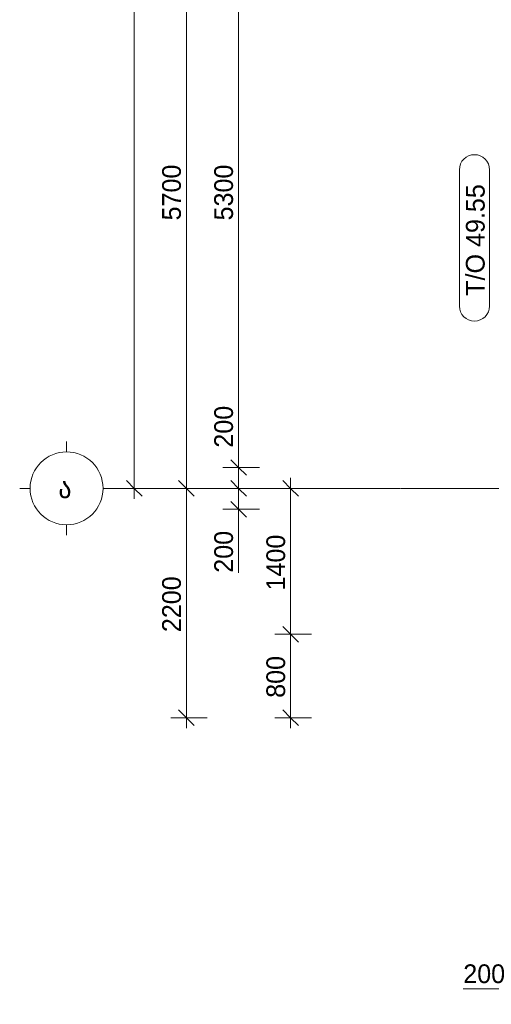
# Model space of a CAD drawing. Header units: millimetres. Extents: x -5900 to 46500, y -6400 to 34843.
# Tile 1 of 15: x -5900 to -1374, y -4950 to 4496. Entities that reach past the tile are written whole.
import ezdxf

# ---------------------------------------------------------------- set-up
doc = ezdxf.new("R2010")
doc.units = ezdxf.units.MM
doc.linetypes.add('StructuralPlan-L15$0$Grid Line', pattern=[22.225, 12.7, -3.175, 3.175, -3.175])
for name, color, linetype, lineweight in [('S - LINE', 7, 'Continuous', 20), ('StructuralPlan-L15$0$A-010-D_DIM', 7, 'Continuous', 5), ('StructuralPlan-L15$0$A-010-D_DIM-100', 7, 'Continuous', 5), ('StructuralPlan-L15$0$S-280-A_STRUCT_FRAME', 7, 'Continuous', 5), ('StructuralPlan-L15$0$Z-030-M_GRID', 7, 'Continuous', 5), ('StructuralPlan-L15$0$Z-033_T_GRIDREF', 7, 'Continuous', 5)]:
    doc.layers.add(name, color=color, linetype=linetype, lineweight=lineweight)
doc.styles.add('StructuralPlan-L15$0$Cubicon', font='Cubicon.ttf', dxfattribs={"height": 200})
doc.styles.add('StructuralPlan-L15$0$Cubicon_2', font='Cubicon.ttf', dxfattribs={"height": 180})
doc.dimstyles.new('StructuralPlan-L15$0$CUB_DIM_1_8', dxfattribs={"dimscale": 304.8, "dimtxt": 181.601257, "dimasz": 0.492126, "dimexe": 0.492126, "dimexo": 0.0625, "dimgap": 0, "dimtad": 1, "dimdec": 0, "dimzin": 0, "dimdsep": 46, "dimtxsty": 'StructuralPlan-L15$0$Cubicon_2', "dimblk1": 'StructuralPlan-L15$0$_Oblique', "dimblk2": 'StructuralPlan-L15$0$_Oblique', "dimsah": 1, "dimcen": 0.09, "dimdle": 0.328084, "dimazin": 0, "dimtfac": 1, "dimtdec": 4, "dimtix": 1, "dimtmove": 0, "dimatfit": 3, "dimfxl": 0.656168, "dimfxlon": 1, "dimtvp": 1, "dimtolj": 1, "dimtzin": 0, "dimarcsym": 2})
doc.dimstyles.new('StructuralPlan-L15$0$CUB_DIM_1_8_1', dxfattribs={"dimscale": 304.8, "dimtxt": 181.601257, "dimasz": 0.492126, "dimexe": 0.492126, "dimexo": 0.0625, "dimgap": 0, "dimtad": 1, "dimdec": 0, "dimzin": 0, "dimdsep": 46, "dimtxsty": 'StructuralPlan-L15$0$Cubicon_2', "dimblk1": 'StructuralPlan-L15$0$_Oblique', "dimblk2": 'StructuralPlan-L15$0$_Oblique', "dimsah": 1, "dimcen": 0.09, "dimdle": 0.328084, "dimazin": 0, "dimtfac": 1, "dimtdec": 4, "dimtix": 1, "dimtmove": 1, "dimatfit": 3, "dimfxl": 0.656168, "dimfxlon": 1, "dimtvp": 1, "dimtolj": 1, "dimtzin": 0, "dimarcsym": 2})

# ---------------------------------------------------------------- blocks, each defined once
blk = doc.blocks.new('StructuralPlan-L15$0$Grid - 00_CUB_ღერძის თავი-752507-L15')
at = {"layer": 'StructuralPlan-L15$0$Z-033_T_GRIDREF'}
for p, q in [((0, 3.5), (0, 4.5)), ((-3.5, 0), (-4.5, 0)), ((3.5, 0), (4.5, 0)), ((0, -3.5), (0, -4.5))]:
    blk.add_line(p, q, dxfattribs=at)
blk.add_circle((0, 0), 3.5, dxfattribs=at)
blk = doc.blocks.new('StructuralPlan-L15$0$DIMBLOCK55-L15')
at = {"layer": 'StructuralPlan-L15$0$A-010-D_DIM-100', "transparency": 16777216}
for p, q in [((-4800, -100), (-4800, 17500)), ((-4800, 17400), (-5000, 17400)), ((-4800, 17400), (-4875, 17475)), ((-4800, 17400), (-4725, 17325)), ((-4800, 17400), (-4650, 17400)), ((-4800, 0), (-4875, 75)), ((-4800, 0), (-5000, 0)), ((-4800, 0), (-4725, -75)), ((-4800, 0), (-4650, 0))]:
    blk.add_line(p, q, dxfattribs=at)
at = {"layer": 'StructuralPlan-L15$0$A-010-D_DIM-100', "color": 0, "transparency": 16777216, "insert": (-5033.1, 8350.8), "char_height": 180, "width": 838.16, "attachment_point": 1, "rotation": 90, "line_spacing_factor": 0.931288, "style": 'StructuralPlan-L15$0$Cubicon_2'}
blk.add_mtext('17400', dxfattribs=at)
blk = doc.blocks.new('StructuralPlan-L15$0$_Oblique')
at = {"color": 0, "linetype": 'ByBlock', "lineweight": -2}
blk.add_line((-0.5, -0.5), (0.5, 0.5), dxfattribs=at)
blk = doc.blocks.new('StructuralPlan-L15$0$DIMBLOCK56-L15')
at = {"layer": 'StructuralPlan-L15$0$A-010-D_DIM-100', "transparency": 16777216}
for p, q in [((-4300, 5700), (-4375, 5775)), ((-4300, 5700), (-4500, 5700)), ((-4300, -100), (-4300, 5700)), ((-4300, 5700), (-4225, 5625)), ((-4300, 5700), (-4150, 5700)), ((-4300, 0), (-4375, 75)), ((-4300, 0), (-4500, 0)), ((-4300, 0), (-4225, -75)), ((-4300, 0), (-4150, 0))]:
    blk.add_line(p, q, dxfattribs=at)
at = {"layer": 'StructuralPlan-L15$0$A-010-D_DIM-100', "color": 0, "transparency": 16777216, "insert": (-4533.1, 2570.6), "char_height": 180, "width": 670.528, "attachment_point": 1, "rotation": 90, "line_spacing_factor": 0.931288, "style": 'StructuralPlan-L15$0$Cubicon_2'}
blk.add_mtext('5700', dxfattribs=at)
blk = doc.blocks.new('StructuralPlan-L15$0$DIMBLOCK59-L15')
at = {"layer": 'StructuralPlan-L15$0$A-010-D_DIM-100', "transparency": 16777216}
for p, q in [((-3800, 0), (-3875, 75)), ((-3800, 0), (-4000, 0)), ((-3800, -300), (-3800, 0)), ((-3800, 0), (-3725, -75)), ((-3800, 0), (-3650, 0)), ((-3800, -200), (-3875, -125)), ((-3800, -290.5), (-3800, -100)), ((-3800, -200), (-3950, -200)), ((-3800, -200), (-3725, -275)), ((-3800, -200), (-3600, -200)), ((-3800, -809.5), (-3800, -290.5))]:
    blk.add_line(p, q, dxfattribs=at)
at = {"layer": 'StructuralPlan-L15$0$A-010-D_DIM-100', "color": 0, "transparency": 16777216, "insert": (-4033.1, -809.5), "char_height": 180, "width": 502.896, "attachment_point": 1, "rotation": 90, "line_spacing_factor": 0.931288, "style": 'StructuralPlan-L15$0$Cubicon_2'}
blk.add_mtext('200', dxfattribs=at)
blk = doc.blocks.new('StructuralPlan-L15$0$DIMBLOCK60-L15')
at = {"layer": 'StructuralPlan-L15$0$A-010-D_DIM-100', "transparency": 16777216}
for p, q in [((-3800, 809.5), (-3800, 290.5)), ((-3800, 290.5), (-3800, 100)), ((-3800, 200), (-3950, 200)), ((-3800, 200), (-3875, 275)), ((-3800, 0), (-3800, 200)), ((-3800, 200), (-3725, 125)), ((-3800, 200), (-3600, 200)), ((-3800, 0), (-3875, 75)), ((-3800, 0), (-4000, 0)), ((-3800, 0), (-3725, -75)), ((-3800, 0), (-3650, 0))]:
    blk.add_line(p, q, dxfattribs=at)
at = {"layer": 'StructuralPlan-L15$0$A-010-D_DIM-100', "color": 0, "transparency": 16777216, "insert": (-4033.1, 390.5), "char_height": 180, "width": 502.896, "attachment_point": 1, "rotation": 90, "line_spacing_factor": 0.931288, "style": 'StructuralPlan-L15$0$Cubicon_2'}
blk.add_mtext('200', dxfattribs=at)
blk = doc.blocks.new('StructuralPlan-L15$0$DIMBLOCK61-L15')
at = {"layer": 'StructuralPlan-L15$0$A-010-D_DIM-100', "transparency": 16777216}
for p, q in [((-3800, 5500), (-3875, 5575)), ((-3800, 5500), (-3950, 5500)), ((-3800, 200), (-3800, 5500)), ((-3800, 5500), (-3725, 5425)), ((-3800, 5500), (-3600, 5500)), ((-3800, 200), (-3950, 200)), ((-3800, 200), (-3875, 275)), ((-3800, 200), (-3725, 125)), ((-3800, 200), (-3600, 200))]:
    blk.add_line(p, q, dxfattribs=at)
at = {"layer": 'StructuralPlan-L15$0$A-010-D_DIM-100', "color": 0, "transparency": 16777216, "insert": (-4033.1, 2570.6), "char_height": 180, "width": 670.528, "attachment_point": 1, "rotation": 90, "line_spacing_factor": 0.931288, "style": 'StructuralPlan-L15$0$Cubicon_2'}
blk.add_mtext('5300', dxfattribs=at)
blk = doc.blocks.new('StructuralPlan-L15$0$DIMBLOCK137-L15')
at = {"layer": 'StructuralPlan-L15$0$A-010-D_DIM-100', "transparency": 16777216}
for p, q in [((-4300, -2300), (-4300, 100)), ((-4300, 0), (-4375, 75)), ((-4300, 0), (-4500, 0)), ((-4300, 0), (-4225, -75)), ((-4300, 0), (-4150, 0)), ((-4300, -2200), (-4375, -2125)), ((-4300, -2200), (-4450, -2200)), ((-4300, -2200), (-4225, -2275)), ((-4300, -2200), (-4100, -2200))]:
    blk.add_line(p, q, dxfattribs=at)
at = {"layer": 'StructuralPlan-L15$0$A-010-D_DIM-100', "color": 0, "transparency": 16777216, "insert": (-4533.1, -1379.4), "char_height": 180, "width": 670.528, "attachment_point": 1, "rotation": 90, "line_spacing_factor": 0.931288, "style": 'StructuralPlan-L15$0$Cubicon_2'}
blk.add_mtext('2200', dxfattribs=at)
blk = doc.blocks.new('StructuralPlan-L15$0$DIMBLOCK197-L15')
at = {"layer": 'StructuralPlan-L15$0$A-010-D_DIM-100', "transparency": 16777216}
for p, q in [((-3300, -1400), (-3450, -1400)), ((-3300, -1400), (-3375, -1325)), ((-3300, -2300), (-3300, -1400)), ((-3300, -1400), (-3225, -1475)), ((-3300, -1400), (-3100, -1400)), ((-3300, -2200), (-3375, -2125)), ((-3300, -2200), (-3450, -2200)), ((-3300, -2200), (-3225, -2275)), ((-3300, -2200), (-3100, -2200))]:
    blk.add_line(p, q, dxfattribs=at)
at = {"layer": 'StructuralPlan-L15$0$A-010-D_DIM-100', "color": 0, "transparency": 16777216, "insert": (-3533.1, -2009.5), "char_height": 180, "width": 502.896, "attachment_point": 1, "rotation": 90, "line_spacing_factor": 0.931288, "style": 'StructuralPlan-L15$0$Cubicon_2'}
blk.add_mtext('800', dxfattribs=at)
blk = doc.blocks.new('StructuralPlan-L15$0$DIMBLOCK198-L15')
at = {"layer": 'StructuralPlan-L15$0$A-010-D_DIM-100', "transparency": 16777216}
for p, q in [((-3300, -1400), (-3300, 100)), ((-3300, 0), (-3375, 75)), ((-3300, 0), (-3500, 0)), ((-3300, 0), (-3225, -75)), ((-3300, 0), (-3150, 0)), ((-3300, -1400), (-3450, -1400)), ((-3300, -1400), (-3375, -1325)), ((-3300, -1400), (-3225, -1475)), ((-3300, -1400), (-3100, -1400))]:
    blk.add_line(p, q, dxfattribs=at)
at = {"layer": 'StructuralPlan-L15$0$A-010-D_DIM-100', "color": 0, "transparency": 16777216, "insert": (-3533.1, -979.4), "char_height": 180, "width": 670.528, "attachment_point": 1, "rotation": 90, "line_spacing_factor": 0.931288, "style": 'StructuralPlan-L15$0$Cubicon_2'}
blk.add_mtext('1400', dxfattribs=at)
blk = doc.blocks.new('StructuralPlan-L15$0$DIMBLOCK201-L15')
at = {"layer": 'StructuralPlan-L15$0$A-010-D_DIM-100', "transparency": 16777216}
for p, q in [((-1000, -4800), (-1000, -4600)), ((-800, -4800), (-800, -4600)), ((-1643.3, -4800), (-1124.2, -4800)), ((-1124.2, -4800), (-900, -4800)), ((-1100, -4800), (-800, -4800)), ((-1000, -4800), (-1075, -4875)), ((-1000, -4800), (-925, -4725)), ((-1000, -4800), (-1000, -4950)), ((-800, -4800), (-875, -4875)), ((-800, -4800), (-725, -4725)), ((-800, -4800), (-800, -4950))]:
    blk.add_line(p, q, dxfattribs=at)
at = {"layer": 'StructuralPlan-L15$0$A-010-D_DIM-100', "color": 0, "transparency": 16777216, "insert": (-1643.3, -4566.9), "char_height": 180, "width": 502.896, "attachment_point": 1, "line_spacing_factor": 0.931288, "style": 'StructuralPlan-L15$0$Cubicon_2'}
blk.add_mtext('200', dxfattribs=at)
blk = doc.blocks.new('StructuralPlan-L15$0$00_CUB_რიგელის თეგი_ზედა ნიშნული_კვეთი_მარკირება - მარკირება-კვეთი-ნიშნული-1405924-L15')
at = {"layer": 'StructuralPlan-L15$0$S-280-A_STRUCT_FRAME'}
for p, q in [((6.541, 3.047), (-6.541, 3.047)), ((-6.541, 0.156), (6.541, 0.156))]:
    blk.add_line(p, q, dxfattribs=at)
for centre, start, end in [((-6.541, 1.602), 90, 270), ((6.541, 1.602), 270, 90)]:
    blk.add_arc(centre, 1.445, start, end, dxfattribs=at)
blk = doc.blocks.new('StructuralPlan-L15')
at = {"layer": 'StructuralPlan-L15$0$Z-030-M_GRID', "linetype": 'StructuralPlan-L15$0$Grid Line'}
blk.add_line((45600, 0), (-5000, 0), dxfattribs=at)
at = {"layer": 'StructuralPlan-L15$0$S-280-A_STRUCT_FRAME', "xscale": 99.99999999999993, "yscale": 99.99999999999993, "zscale": 99.99999999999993, "rotation": 90.00000000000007}
blk.add_blockref('StructuralPlan-L15$0$00_CUB_რიგელის თეგი_ზედა ნიშნული_კვეთი_მარკირება - მარკირება-კვეთი-ნიშნული-1405924-L15', (-1375.7, 2402.7), dxfattribs=at)
at = {"layer": 'StructuralPlan-L15$0$Z-033_T_GRIDREF', "xscale": 99.99999999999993, "yscale": 99.99999999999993, "zscale": 99.99999999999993, "rotation": 89.99999999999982}
blk.add_blockref('StructuralPlan-L15$0$Grid - 00_CUB_ღერძის თავი-752507-L15', (-5450, 0), dxfattribs=at)
at = {"layer": 'StructuralPlan-L15$0$S-280-A_STRUCT_FRAME', "insert": (-1618.1, 1847.8), "char_height": 180, "width": 1330.801, "attachment_point": 1, "rotation": 90, "style": 'StructuralPlan-L15$0$Cubicon_2'}
blk.add_mtext('T/O 49.55', dxfattribs=at)
at = {"layer": 'StructuralPlan-L15$0$Z-033_T_GRIDREF', "insert": (-5529.9, 107.1), "char_height": 200, "width": 192.405, "attachment_point": 1, "style": 'StructuralPlan-L15$0$Cubicon'}
blk.add_mtext('\\fCubicon|b0|i0|c254|p2|;ა', dxfattribs=at)
at = {"layer": 'StructuralPlan-L15$0$A-010-D_DIM'}
for base, p1, p2, override, picture, middle in [((-4800, 17400), (-5000, 0), (-5000, 17400), {"dimpost": '<>', "dimfxl": 17399.999996}, 'StructuralPlan-L15$0$DIMBLOCK55-L15', (-4891.8, 8700)), ((-4300, 5700), (-4500, 0), (-4500, 5700), {"dimpost": '<>', "dimfxl": 5700.000079}, 'StructuralPlan-L15$0$DIMBLOCK56-L15', (-4391.8, 2850)), ((-3800, 5500), (-3600, 200), (-3600, 5500), {"dimpost": '<>', "dimfxl": 5300.000079}, 'StructuralPlan-L15$0$DIMBLOCK61-L15', (-3891.9, 2850)), ((-4300, 0), (-4100, -2200), (-4500, 0), {"dimpost": '<>', "dimfxl": 2236.067677}, 'StructuralPlan-L15$0$DIMBLOCK137-L15', (-4391.8, -1100)), ((-3300, 0), (-3100, -1400), (-3500, 0), {"dimpost": '<>', "dimfxl": 1456.021684}, 'StructuralPlan-L15$0$DIMBLOCK198-L15', (-3391.8, -700)), ((-3300, -1400), (-3100, -2200), (-3100, -1400), {"dimpost": '<>', "dimfxl": 800}, 'StructuralPlan-L15$0$DIMBLOCK197-L15', (-3391.8, -1800))]:
    dim = blk.add_linear_dim(base=base, p1=p1, p2=p2, angle=90, dimstyle='StructuralPlan-L15$0$CUB_DIM_1_8', override=override, dxfattribs=at)
    dim.commit()
    dim.dimension.update_dxf_attribs({"geometry": picture, "text_midpoint": middle})
for base, p1, p2, picture, middle in [((-3800, 200), (-4000, 0), (-3600, 200), 'StructuralPlan-L15$0$DIMBLOCK60-L15', (-3913.1, 641.9)), ((-3800, 0), (-3600, -200), (-4000, 0), 'StructuralPlan-L15$0$DIMBLOCK59-L15', (-3913.1, -558.1))]:
    dim = blk.add_linear_dim(base=base, p1=p1, p2=p2, angle=90, dimstyle='StructuralPlan-L15$0$CUB_DIM_1_8_1', override={"dimpost": '<>', "dimfxl": 447.213595}, dxfattribs=at)
    dim.commit()
    dim.dimension.update_dxf_attribs({"geometry": picture, "text_midpoint": middle, "dimtype": 128, "text_rotation": 90})
dim = blk.add_linear_dim(base=(-800, -4800), p1=(-1000, -4600), p2=(-800, -4600), dimstyle='StructuralPlan-L15$0$CUB_DIM_1_8_1', override={"dimpost": '<>', "dimfxl": 200}, dxfattribs=at)
dim.commit()
dim.dimension.update_dxf_attribs({"geometry": 'StructuralPlan-L15$0$DIMBLOCK201-L15', "text_midpoint": (-1391.8, -4686.9), "dimtype": 128})

msp = doc.modelspace()

# ---------------------------------------------------------------- block references
at = {"layer": 'S - LINE'}
msp.add_blockref('StructuralPlan-L15', (0, 0), dxfattribs=at)

doc.saveas('drawing.dxf')
